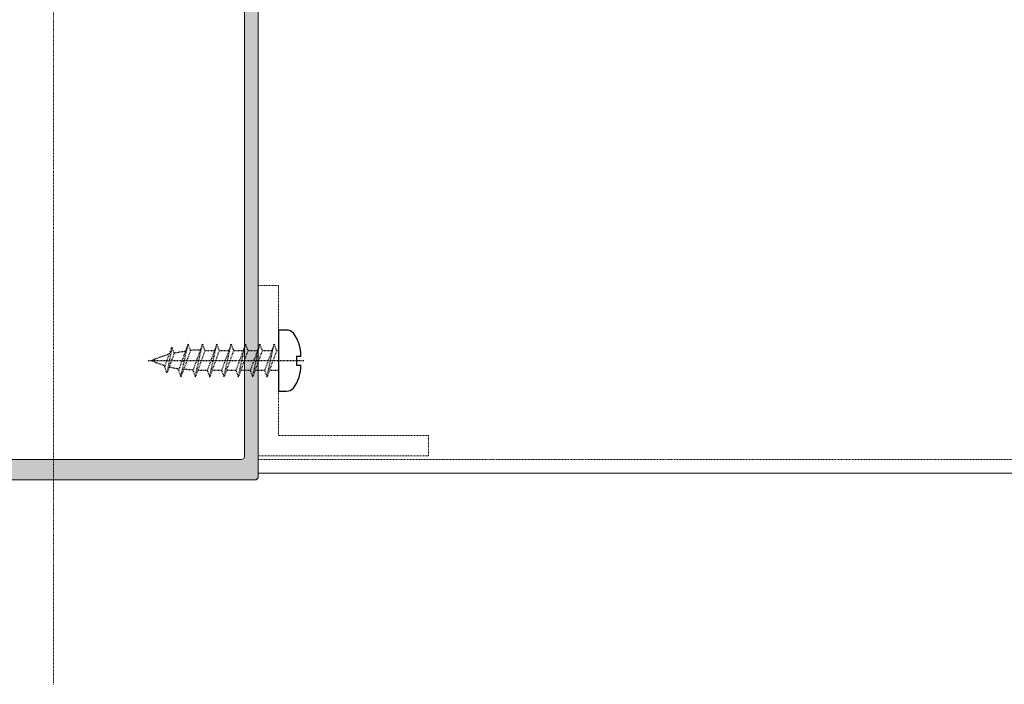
# Model space of a CAD drawing. Header units: millimetres. Extents: x -226731 to 126254, y -16359 to 60195.
# Tile 190 of 256: x -152877 to -152733, y 20748 to 20846. Entities that reach past the tile are written whole.
import ezdxf

# ---------------------------------------------------------------- set-up
doc = ezdxf.new("R2010")
doc.units = ezdxf.units.MM
doc.header["$LTSCALE"] = 0.1
doc.header["$MEASUREMENT"] = 0
doc.linetypes.add('CENTER', pattern=[2, 1.25, -0.25, 0.25, -0.25])
doc.linetypes.add('HIDDEN', pattern=[0.375, 0.25, -0.125])
for name, color, linetype, lineweight in [('01. Aluminium (Main Structure)', 6, 'Continuous', 5), ('2_Centerline', 1, 'CENTER', 15), ('3_Hatch', 8, 'Continuous', 0)]:
    doc.layers.add(name, color=color, linetype=linetype, lineweight=lineweight)
doc.layers.add('CENTER LINE', color=8, linetype='CENTER')
doc.layers.add('HARDWARES', color=7, linetype='Continuous')

# ---------------------------------------------------------------- blocks, each defined once
blk = doc.blocks.new('*U426')
at = {"layer": '3_Hatch'}
h = blk.add_hatch(color=8, dxfattribs=at)
h.dxf.hatch_style = 1
h.paths.add_polyline_path([(-4.22, 77.48), (-3.91, 77.79), (-3.91, 81.75), (-4.5, 82.78), (-4.5, 116.97), (-4.46, 117.16), (-4.35, 117.32), (-4.21, 117.43), (-4, 117.47), (4, 117.47), (4.19, 117.43), (4.35, 117.32), (4.46, 117.16), (4.52, 116.97), (4.52, 82.78), (3.89, 81.75), (3.89, 77.79), (4.21, 77.48), (4.3, 77.33), (4.3, 77.18), (4.21, 77.04), (3.89, 76.74), (3.89, 72.78), (4.52, 71.75), (4.52, 65.75), (4.46, 65.57), (4.35, 65.41), (4.19, 65.3), (4, 65.26), (-4, 65.26), (-4.21, 65.3), (-4.35, 65.41), (-4.46, 65.57), (-4.5, 65.75), (-4.5, 71.75), (-3.91, 72.78), (-3.91, 76.74), (-4.22, 77.04), (-4.28, 77.18), (-4.28, 77.33)], flags=16)
h.paths.add_polyline_path([(10.04, 65.44), (9.98, 65.26), (9.97, 65.08), (9.86, 64.91), (9.69, 64.8), (9.51, 64.77), (7, 64.77), (6.82, 64.8), (6.64, 64.91), (6.53, 65.08), (6.51, 65.26), (6.51, 116.97), (6.53, 117.16), (6.64, 117.32), (6.82, 117.43), (7, 117.47), (11.89, 117.47), (12.18, 117.78), (12.33, 117.87), (12.47, 117.87), (12.6, 117.78), (12.93, 117.47), (27.5, 117.47), (27.69, 117.43), (27.87, 117.32), (27.96, 117.16), (28, 116.97), (28, 112.48), (27.96, 112.27), (27.87, 112.11), (27.69, 112), (27.5, 111.96), (18.82, 111.96), (18.62, 111.93), (18.45, 111.82), (18.34, 111.65), (18.3, 111.45), (18.3, 105.98), (18.34, 105.78), (18.45, 105.6), (18.62, 105.51), (18.82, 105.47), (21.8, 105.47), (22, 105.51), (22.16, 105.6), (22.27, 105.78), (22.29, 105.98), (22.29, 106.46), (22.27, 106.66), (22.16, 106.81), (22, 106.92), (21.8, 106.97), (20.81, 106.97), (20.61, 107.01), (20.46, 107.12), (20.35, 107.26), (20.3, 107.47), (20.3, 109.46), (20.35, 109.66), (20.46, 109.81), (20.61, 109.92), (20.81, 109.97), (23.64, 109.97), (23.94, 110.28), (24.08, 110.35), (24.23, 110.35), (24.36, 110.28), (24.69, 109.97), (27.5, 109.97), (27.69, 109.92), (27.87, 109.81), (27.96, 109.66), (28, 109.46), (28, 107.47), (27.96, 107.26), (27.87, 107.12), (27.69, 107.01), (27.5, 106.97), (26.52, 106.97), (26.31, 106.92), (26.17, 106.81), (26.06, 106.66), (26, 106.46), (26, 105.98), (26.06, 105.78), (26.17, 105.6), (26.31, 105.51), (26.52, 105.47), (29.51, 105.47), (29.7, 105.51), (29.86, 105.6), (29.97, 105.78), (29.99, 105.98), (29.97, 200.47), (29.86, 200.65), (29.78, 200.7), (29.7, 200.76), (29.61, 200.77), (29.51, 200.78), (-29.51, 200.78), (-29.71, 200.76), (-29.86, 200.65), (-29.97, 200.47), (-30.01, 200.3), (-30.01, 105.98), (-29.97, 105.78), (-29.86, 105.6), (-29.71, 105.51), (-29.51, 105.47), (-26.5, 105.47), (-26.31, 105.51), (-26.15, 105.6), (-26.04, 105.78), (-26, 105.98), (-26, 106.46), (-26.04, 106.66), (-26.15, 106.81), (-26.31, 106.92), (-26.5, 106.97), (-27.52, 106.97), (-27.69, 107.01), (-27.87, 107.12), (-27.98, 107.26), (-28.01, 107.47), (-28.01, 109.46), (-27.98, 109.66), (-27.87, 109.81), (-27.69, 109.92), (-27.52, 109.97), (-24.69, 109.97), (-24.37, 110.28), (-24.25, 110.35), (-24.06, 110.35), (-23.94, 110.28), (-23.63, 109.97), (-20.81, 109.97), (-20.61, 109.92), (-20.44, 109.81), (-20.33, 109.66), (-20.3, 109.46), (-20.3, 107.47), (-20.33, 107.26), (-20.44, 107.12), (-20.61, 107.01), (-20.81, 106.97), (-21.82, 106.97), (-22.02, 106.92), (-22.16, 106.81), (-22.27, 106.66), (-22.31, 106.46), (-22.31, 105.98), (-22.27, 105.78), (-22.16, 105.6), (-22.02, 105.51), (-21.82, 105.47), (-18.8, 105.47), (-18.61, 105.51), (-18.45, 105.6), (-18.34, 105.78), (-18.3, 105.98), (-18.3, 111.45), (-18.34, 111.65), (-18.45, 111.82), (-18.61, 111.93), (-18.8, 111.96), (-27.52, 111.96), (-27.69, 112), (-27.87, 112.11), (-27.98, 112.27), (-28.01, 112.48), (-28.01, 116.97), (-27.98, 117.16), (-27.87, 117.32), (-27.69, 117.43), (-27.52, 117.47), (-12.93, 117.47), (-12.62, 117.78), (-12.49, 117.87), (-12.34, 117.87), (-12.18, 117.78), (-11.87, 117.47), (-7, 117.47), (-6.8, 117.43), (-6.66, 117.32), (-6.55, 117.16), (-6.51, 116.97), (-6.51, 65.26), (-6.55, 65.08), (-6.66, 64.91), (-6.8, 64.8), (-7, 64.77), (-9.51, 64.77), (-9.71, 64.8), (-9.86, 64.91), (-9.97, 65.08), (-10, 65.26), (-10.04, 65.44), (-10.15, 65.63), (-10.31, 65.74), (-10.5, 65.75), (-11.5, 65.75), (-11.7, 65.74), (-11.85, 65.63), (-11.96, 65.44), (-12.01, 65.26), (-12.01, 63.25), (-11.96, 63.07), (-11.85, 62.9), (-11.7, 62.79), (-11.5, 62.77), (-0.53, 62.77), (-0.2, 63.07), (-0.07, 63.14), (0.07, 63.14), (0.22, 63.07), (0.51, 62.77), (11.5, 62.77), (11.69, 62.79), (11.85, 62.9), (11.96, 63.07), (12.01, 63.25), (12.01, 65.26), (11.96, 65.44), (11.85, 65.63), (11.69, 65.74), (11.5, 65.75), (10.5, 65.75), (10.3, 65.74), (10.15, 65.63)])
h.paths.add_polyline_path([(28, 197.28), (27.96, 197.47), (27.87, 197.65), (27.69, 197.76), (27.5, 197.8), (-27.52, 197.8), (-27.69, 197.76), (-27.87, 197.65), (-27.98, 197.47), (-28.01, 197.28), (-28.01, 119.97), (-27.98, 119.77), (-27.87, 119.63), (-27.69, 119.52), (-27.52, 119.46), (27.5, 119.46), (27.69, 119.52), (27.87, 119.63), (27.96, 119.77), (28, 119.97)], flags=16)
at = {"layer": '01. Aluminium (Main Structure)', "color": 8, "linetype": 'ByBlock'}
for p, q in [((-29.86, 200.65), (-29.71, 200.76)), ((-29.71, 200.76), (-29.51, 200.78)), ((-29.51, 200.78), (29.51, 200.78)), ((-30.01, 200.3), (-29.97, 200.47)), ((-30.01, 105.98), (-30.01, 200.3)), ((-29.97, 200.47), (-29.86, 200.65)), ((-27.69, 197.76), (-27.52, 197.8)), ((-27.52, 197.8), (27.5, 197.8)), ((-28.01, 197.28), (-27.98, 197.47)), ((-28.01, 119.97), (-28.01, 197.28)), ((-27.98, 197.47), (-27.87, 197.65)), ((-27.87, 197.65), (-27.69, 197.76))]:
    blk.add_line(p, q, dxfattribs=at)
at = {"layer": '2_Centerline', "color": 8, "ltscale": 0.25}
blk.add_line((0, 230.78), (0, 0), dxfattribs=at)
at = {"layer": '3_Hatch', "color": 8}
blk.add_line((-29.99, 199.78), (-1150, 199.78), dxfattribs=at)
at = {"layer": '3_Hatch', "color": 8, "linetype": 'HIDDEN', "ltscale": 5}
for p, q in [((-29.99, 197.78), (-1150, 197.78)), ((-54.99, 197.28), (-29.99, 197.28)), ((-54.99, 197.28), (-54.99, 194.28)), ((-29.99, 197.28), (-29.99, 172.28)), ((-54.99, 194.28), (-32.99, 194.28)), ((-32.99, 194.28), (-32.99, 172.28)), ((-29.99, 172.28), (-32.99, 172.28))]:
    blk.add_line(p, q, dxfattribs=at)
at = {"layer": 'CENTER LINE', "color": 8, "linetype": 'CENTER'}
blk.add_line((-13.86, 183.28), (-36.76, 183.28), dxfattribs=at)
at = {"layer": 'HARDWARES', "color": 8, "linetype": 'Continuous'}
for p, q in [((-32.99, 187.77), (-34.14, 187.77)), ((-32.99, 178.8), (-32.99, 187.77)), ((-35.6, 183.95), (-36.26, 183.95)), ((-35.6, 182.62), (-35.6, 183.95)), ((-35.6, 182.62), (-36.26, 182.62)), ((-34.14, 178.8), (-32.99, 178.8))]:
    blk.add_line(p, q, dxfattribs=at)
at = {"layer": 'HARDWARES', "color": 8}
for p, q in [((-32.99, 178.8), (-32.99, 187.77)), ((-33.81, 178.8), (-32.99, 178.8))]:
    blk.add_line(p, q, dxfattribs=at)
at = {"layer": 'HARDWARES', "color": 8, "linetype": 'HIDDEN'}
for p, q in [((-17.68, 182.21), (-16.62, 185.1)), ((-17.34, 181.3), (-16.62, 185.1)), ((-16.62, 185.1), (-16.29, 184.19)), ((-30.94, 184.72), (-29.53, 184.72)), ((-28.83, 184.72), (-27.43, 184.72)), ((-26.73, 184.72), (-25.33, 184.72)), ((-24.63, 184.72), (-23.23, 184.72)), ((-22.53, 184.72), (-21.12, 184.72)), ((-16.29, 184.19), (-17.34, 181.3)), ((-17.68, 182.21), (-17.34, 181.3)), ((-32.99, 181.84), (-32.68, 181.84)), ((-31.98, 181.84), (-30.58, 181.84)), ((-29.88, 181.84), (-28.48, 181.84)), ((-27.78, 181.84), (-26.38, 181.84)), ((-25.68, 181.84), (-24.27, 181.84)), ((-23.58, 181.84), (-22.17, 181.84))]:
    blk.add_line(p, q, dxfattribs=at)
for points in [[(-32.33, 180.88), (-32.68, 181.84), (-31.29, 185.68), (-32.33, 180.88), (-30.94, 184.72), (-31.29, 185.68)], [(-30.23, 180.88), (-30.58, 181.84), (-29.18, 185.68), (-30.23, 180.88), (-28.83, 184.72), (-29.18, 185.68)], [(-28.13, 180.88), (-28.48, 181.84), (-27.08, 185.68), (-28.13, 180.88), (-26.73, 184.72), (-27.08, 185.68)], [(-26.03, 180.88), (-26.38, 181.84), (-24.98, 185.68), (-26.03, 180.88), (-24.63, 184.72), (-24.98, 185.68)], [(-23.92, 180.88), (-24.27, 181.84), (-22.88, 185.68), (-23.92, 180.88), (-22.53, 184.72), (-22.88, 185.68)], [(-21.82, 180.88), (-22.17, 181.84), (-20.77, 185.68), (-21.82, 180.88), (-20.42, 184.72), (-20.77, 185.68)], [(-19.71, 180.86), (-20.06, 181.82), (-18.66, 185.66), (-19.71, 180.86), (-18.31, 184.7), (-18.66, 185.66)], [(-32.99, 184.72), (-31.64, 184.72)]]:
    blk.add_lwpolyline(points, dxfattribs=at)
at = {"layer": 'HARDWARES', "color": 8, "linetype": 'Continuous'}
for centre, radius, start, end in [((-34.14, 186.4), 1.37, 90, 138.2624), ((-30.69, 183.99), 5.57, 143.3662, 180.4593), ((-30.69, 182.58), 5.57, 179.5407, 216.6338), ((-34.14, 180.17), 1.37, 221.7376, 270)]:
    blk.add_arc(centre, radius, start, end, dxfattribs=at)
at = {"layer": 'HARDWARES', "color": 8, "linetype": 'HIDDEN'}
for centre, start, end in [((-21.19, 167.85), 82.7074, 87.492), ((-21.18, 167.94), 75.4378, 80.4205), ((-21.18, 167.94), 66.0565, 73.3069), ((-21.18, 198.63), 276.3185, 282.0332), ((-21.18, 198.63), 284.5757, 293.9435), ((-21.19, 198.55), 268.9416, 273.9039)]:
    blk.add_arc(centre, 16.79, start, end, dxfattribs=at)

msp = doc.modelspace()

# ---------------------------------------------------------------- block references
at = {"layer": '3_Hatch', "color": 8, "rotation": 179.9999999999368}
msp.add_blockref('*U426', (-152871.95, 20978.95), dxfattribs=at)

doc.saveas('drawing.dxf')
